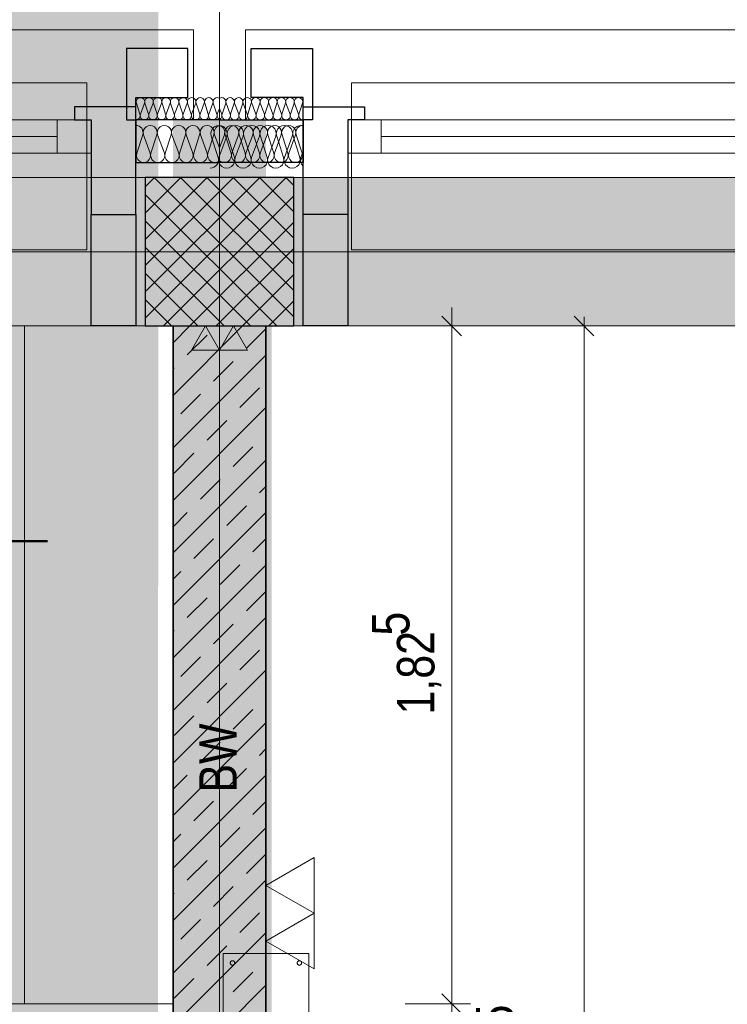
# Model space of a CAD drawing. Extents: x -620 to 300, y 62 to 1107.
# Tile 66 of 256: x -466 to -428, y 952 to 1005. Entities that reach past the tile are written whole.
import ezdxf
from ezdxf.lldxf.tags import DXFTag

# ---------------------------------------------------------------- set-up
doc = ezdxf.new("R2010")
doc.units = 0
doc.layers.get('0').update_dxf_attribs({"lineweight": 35})
for name, color, linetype, lineweight, true_color in [('00 -Bauelemente -Dämmung innen', 7, 'Continuous', 9, 0xff7fe6), ('00 -Bauelemente -Gipskarton', 7, 'Continuous', 9, 0xff7fe6), ('30 -33 Aussenwände- 3 Aussenstützen', 7, 'Continuous', 50, 0x0000dd), ('30 -33 Aussenwände- 7 Fassade_ Elemente', 7, 'Continuous', 9, 0x00aacc), ('30 -34 Innenwände- 1 tragend', 7, 'Continuous', 13, 0xdd0806), ('30 -34 Innenwände- 2 nichttragend', 7, 'Continuous', 18, 0xff7fe6), ('30 -35 Decken- 1 Konstruktion-Träger- Stahlbeton', 7, 'grob-A06G9FRA8I', 13, 0x33aa00), ('70 -72 Beschriftung- 2 Beschriftung Bauteile', 7, 'Continuous', 9, 0x9999ff), ('70 -76 Bemaßung- 2 Allgemein', 9, 'Continuous', 5, 0x808080), ('iwb_Layout BA_Markierung', 7, 'Continuous', 9, 0xbadcdc), ('iwb_Schraffur_BW', 7, 'Continuous', 13, 0x7400e8), ('iwb_Sichtbeton', 2, 'Continuous', 50, 0xffff00), ('iwb_Sichtbeton-Shading', 2, 'Continuous', 50, 0xffff00)]:
    doc.layers.add(name, color=color, linetype=linetype, lineweight=lineweight, true_color=true_color)
for name, color, linetype, lineweight in [('70 -71 Achsen- 1 Gebäudeachsen', 7, 'STRICHPUNKT2-A06G9FR98I', 18), ('70 -75 Raumstempel- 3 Wandstempel', 7, 'Continuous', 50), ('Keine-1', 7, 'Continuous', 15)]:
    doc.layers.add(name, color=color, linetype=linetype, lineweight=lineweight)
doc.layers.add('iwb_Schraffur_Unterzug', color=7, linetype='Continuous', lineweight=5, true_color=0xffffcc, plot=False)
doc.styles.get("Standard").update_dxf_attribs({"font": 'ARIALN.TTF'})
tags = doc.linetypes.add('grob-A06G9FRA8I', pattern=[14, 3, -8, 3]).pattern_tags.tags
tags[8:9] = [DXFTag(74, 4), DXFTag(75, 0), DXFTag(340, '0'), DXFTag(46, 0.0), DXFTag(50, 0.0), DXFTag(44, 0.0), DXFTag(45, 0.0)]
tags[6:7] = [DXFTag(74, 4), DXFTag(75, 0), DXFTag(340, '0'), DXFTag(46, 0.0), DXFTag(50, 0.0), DXFTag(44, 0.0), DXFTag(45, 0.0)]
tags[4:5] = [DXFTag(74, 4), DXFTag(75, 0), DXFTag(340, '0'), DXFTag(46, 0.0), DXFTag(50, 0.0), DXFTag(44, 0.0), DXFTag(45, 0.0)]
tags = doc.linetypes.add('STRICHPUNKT2-A06G9FR98I', pattern=[12.7, 6.35, -3.175, 0, -3.175]).pattern_tags.tags
tags[10:11] = [DXFTag(74, 4), DXFTag(75, 0), DXFTag(340, '0'), DXFTag(46, 0.0), DXFTag(50, 0.0), DXFTag(44, 0.0), DXFTag(45, 0.0)]
tags[8:9] = [DXFTag(74, 4), DXFTag(75, 0), DXFTag(340, '0'), DXFTag(46, 0.0), DXFTag(50, 0.0), DXFTag(44, 0.0), DXFTag(45, 0.0)]
tags[6:7] = [DXFTag(74, 4), DXFTag(75, 0), DXFTag(340, '0'), DXFTag(46, 0.0), DXFTag(50, 0.0), DXFTag(44, 0.0), DXFTag(45, 0.0)]
tags[4:5] = [DXFTag(74, 4), DXFTag(75, 0), DXFTag(340, '0'), DXFTag(46, 0.0), DXFTag(50, 0.0), DXFTag(44, 0.0), DXFTag(45, 0.0)]

# ---------------------------------------------------------------- blocks, each defined once
blk = doc.blocks.new('Shading-A06G9FN58I', base_point=(42.225, 216.053))
at = {"layer": 'iwb_Sichtbeton-Shading', "color": 51, "true_color": 0xffff7f}
blk.add_solid([(-453.375, 988.053), (-452.775, 988.053), (-453.375, 831.053), (-452.775, 831.053)], dxfattribs=at)
blk = doc.blocks.new('Polygon-A06G9FR18I')
at = {"color": 0, "linetype": 'ByBlock', "lineweight": -2, "ltscale": 0.13}
blk.add_solid([(-459.025, 82.714), (-538.753, 82.502), (-458.857, 1079.919), (-538.753, 1079.919)], dxfattribs=at)
blk = doc.blocks.new('Referenz-A06G9FRB8I')
at = {"layer": '00 -Bauelemente -Dämmung innen', "color": 0, "linetype": 'Continuous', "ltscale": 0.13}
blk.add_line((-466.075, 988.053), (-466.075, 951.553), dxfattribs=at)
at = {"layer": '00 -Bauelemente -Gipskarton', "color": 0, "linetype": 'Continuous', "ltscale": 0.13}
blk.add_line((-495.775, 951.553), (-458.075, 951.553), dxfattribs=at)
at = {"layer": '30 -33 Aussenwände- 3 Aussenstützen', "color": 0, "lineweight": 9}
for p, q in [((-459.575, 995.544), (-459.066, 996.053)), ((-459.575, 994.13), (-457.652, 996.053)), ((-459.575, 992.716), (-456.238, 996.053)), ((-459.575, 991.301), (-454.824, 996.053)), ((-459.575, 989.887), (-453.41, 996.053)), ((-459.575, 988.473), (-451.995, 996.053)), ((-459.084, 996.053), (-451.575, 988.544)), ((-457.67, 996.053), (-451.575, 989.959)), ((-456.256, 996.053), (-451.575, 991.373)), ((-454.842, 996.053), (-451.575, 992.787)), ((-453.427, 996.053), (-451.575, 994.201)), ((-452.013, 996.053), (-451.575, 995.615)), ((-459.575, 995.13), (-452.498, 988.053)), ((-458.581, 988.053), (-451.575, 995.059)), ((-459.575, 993.716), (-453.913, 988.053)), ((-457.167, 988.053), (-451.575, 993.645)), ((-455.575, 993.053), (-455.575, 991.053)), ((-459.575, 992.302), (-455.327, 988.053)), ((-456.575, 992.053), (-454.575, 992.053)), ((-455.753, 988.053), (-451.575, 992.23)), ((-459.575, 990.888), (-456.741, 988.053)), ((-454.338, 988.053), (-451.575, 990.816)), ((-459.575, 989.473), (-458.155, 988.053)), ((-452.924, 988.053), (-451.575, 989.402)), ((-459.575, 988.059), (-459.569, 988.053))]:
    blk.add_line(p, q, dxfattribs=at)
at = {"layer": '30 -33 Aussenwände- 3 Aussenstützen', "color": 0, "linetype": 'Continuous', "lineweight": -2, "ltscale": 0.25}
for p, q in [((-451.575, 996.053), (-459.575, 996.053)), ((-459.575, 996.053), (-459.575, 988.053)), ((-451.575, 988.053), (-451.575, 996.053)), ((-459.575, 988.053), (-451.575, 988.053))]:
    blk.add_line(p, q, dxfattribs=at)
at = {"layer": '30 -33 Aussenwände- 7 Fassade_ Elemente', "color": 0, "linetype": 'Continuous', "ltscale": 0.13}
for p, q in [((-456.975, 1003.993), (-538.628, 1003.993)), ((-456.975, 999.153), (-456.975, 1003.993)), ((-454.175, 999.153), (-454.175, 1003.993)), ((-454.175, 1003.993), (-291.975, 1003.993)), ((-459.854, 999.453), (-460.046, 1000.053)), ((-459.609, 1000.053), (-459.831, 999.453)), ((-459.394, 999.453), (-459.586, 1000.053)), ((-459.149, 1000.053), (-459.371, 999.453)), ((-458.934, 999.453), (-459.127, 1000.053)), ((-458.69, 1000.052), (-458.912, 999.453)), ((-458.475, 999.452), (-458.667, 1000.052)), ((-458.23, 1000.052), (-458.452, 999.452)), ((-458.015, 999.452), (-458.207, 1000.052)), ((-457.77, 1000.052), (-457.993, 999.452)), ((-457.555, 999.451), (-457.748, 1000.052)), ((-457.311, 1000.051), (-457.533, 999.451)), ((-457.096, 999.451), (-457.288, 1000.051)), ((-456.851, 1000.051), (-457.073, 999.451)), ((-456.636, 999.451), (-456.829, 1000.051)), ((-456.391, 1000.051), (-456.614, 999.451)), ((-456.177, 999.45), (-456.369, 1000.051)), ((-455.932, 1000.05), (-456.154, 999.45)), ((-455.717, 999.45), (-455.909, 1000.05)), ((-455.434, 999.45), (-455.242, 1000.05)), ((-455.219, 1000.05), (-454.997, 999.45)), ((-454.974, 999.45), (-454.782, 1000.051)), ((-454.759, 1000.051), (-454.537, 999.451)), ((-454.515, 999.451), (-454.322, 1000.051)), ((-454.3, 1000.051), (-454.078, 999.451)), ((-454.055, 999.451), (-453.863, 1000.051)), ((-453.84, 1000.051), (-453.618, 999.451)), ((-453.595, 999.451), (-453.403, 1000.052)), ((-453.381, 1000.052), (-453.158, 999.452)), ((-453.136, 999.452), (-452.943, 1000.052)), ((-452.921, 1000.052), (-452.699, 999.452)), ((-452.676, 999.452), (-452.484, 1000.052)), ((-452.461, 1000.052), (-452.239, 999.453)), ((-452.217, 999.453), (-452.024, 1000.053)), ((-452.002, 1000.053), (-451.779, 999.453)), ((-451.757, 999.453), (-451.565, 1000.053)), ((-451.542, 1000.053), (-451.32, 999.453)), ((-451.297, 999.453), (-451.105, 1000.053)), ((-455.694, 999.45), (-455.575, 999.772)), ((-455.456, 999.45), (-455.576, 999.772)), ((-484.709, 999.153), (-462.475, 999.153)), ((-462.475, 999.153), (-462.475, 997.353)), ((-460.075, 988.053), (-460.075, 999.153)), ((-460.075, 999.153), (-456.975, 999.153)), ((-451.075, 999.153), (-454.175, 999.153)), ((-451.075, 988.053), (-451.075, 999.153)), ((-448.675, 997.353), (-448.675, 999.153)), ((-448.675, 999.153), (-424.275, 999.153)), ((-459.706, 998.353), (-460.027, 997.353)), ((-459.299, 997.353), (-459.668, 998.353)), ((-458.94, 998.353), (-459.261, 997.353)), ((-458.533, 997.353), (-458.902, 998.353)), ((-458.174, 998.353), (-458.495, 997.353)), ((-457.767, 997.353), (-458.136, 998.353)), ((-457.408, 998.353), (-457.729, 997.353)), ((-457.001, 997.353), (-457.37, 998.353)), ((-456.642, 998.353), (-456.963, 997.353)), ((-456.234, 997.353), (-456.604, 998.353)), ((-455.876, 998.353), (-456.197, 997.353)), ((-455.65, 997.128), (-456.02, 998.278)), ((-455.838, 998.353), (-455.575, 997.643)), ((-455.182, 998.278), (-455.607, 997.128)), ((-455.313, 998.353), (-455.575, 997.643)), ((-455.275, 998.353), (-454.954, 997.353)), ((-454.769, 997.128), (-455.139, 998.278)), ((-454.916, 997.353), (-454.547, 998.353)), ((-454.301, 998.278), (-454.726, 997.128)), ((-454.509, 998.353), (-454.188, 997.353)), ((-453.888, 997.128), (-454.258, 998.278)), ((-454.15, 997.353), (-453.781, 998.353)), ((-453.42, 998.278), (-453.845, 997.128)), ((-453.743, 998.353), (-453.422, 997.353)), ((-453.384, 997.353), (-453.015, 998.353)), ((-453.008, 997.128), (-453.377, 998.278)), ((-452.977, 998.353), (-452.656, 997.353)), ((-452.539, 998.278), (-452.964, 997.128)), ((-452.618, 997.353), (-452.249, 998.353)), ((-452.127, 997.128), (-452.496, 998.278)), ((-452.211, 998.353), (-451.89, 997.353)), ((-451.658, 998.278), (-452.083, 997.128)), ((-451.852, 997.353), (-451.483, 998.353)), ((-451.246, 997.128), (-451.615, 998.278)), ((-451.445, 998.353), (-451.124, 997.353)), ((-462.475, 997.353), (-484.709, 997.353)), ((-451.202, 997.128), (-451.075, 997.472)), ((-424.275, 997.353), (-448.675, 997.353)), ((-455.575, 993.053), (-455.575, 991.053)), ((-456.575, 992.053), (-454.575, 992.053)), ((-538.628, 988.053), (-460.075, 988.053)), ((-295.075, 988.053), (-451.075, 988.053))]:
    blk.add_line(p, q, dxfattribs=at)
at = {"layer": '30 -33 Aussenwände- 7 Fassade_ Elemente', "color": 0, "linetype": 'Continuous', "lineweight": -2, "ltscale": 0.25}
for p, q in [((-460.575, 1002.993), (-460.575, 999.153)), ((-457.275, 1002.993), (-460.575, 1002.993)), ((-457.275, 1000.353), (-457.275, 1002.993)), ((-453.875, 1000.353), (-453.875, 1002.993)), ((-453.875, 1002.993), (-450.575, 1002.993)), ((-450.575, 1002.993), (-450.575, 999.153)), ((-460.075, 999.153), (-460.075, 1000.353)), ((-460.075, 1000.353), (-457.275, 1000.353)), ((-451.075, 1000.353), (-453.875, 1000.353)), ((-451.075, 999.153), (-451.075, 1000.353)), ((-460.075, 999.853), (-463.375, 999.853)), ((-463.375, 999.853), (-463.375, 999.153)), ((-460.075, 994.053), (-460.075, 999.853)), ((-451.075, 994.053), (-451.075, 999.853)), ((-451.075, 999.853), (-447.775, 999.853)), ((-447.775, 999.853), (-447.775, 999.153)), ((-463.375, 999.153), (-462.475, 999.153)), ((-462.475, 999.153), (-462.475, 994.053)), ((-460.575, 999.153), (-460.075, 999.153)), ((-455.575, 999.153), (-460.075, 999.153)), ((-460.075, 999.153), (-460.075, 996.853)), ((-455.575, 999.153), (-451.075, 999.153)), ((-451.075, 999.153), (-451.075, 996.853)), ((-450.575, 999.153), (-451.075, 999.153)), ((-448.675, 999.153), (-448.675, 994.053)), ((-447.775, 999.153), (-448.675, 999.153)), ((-460.075, 996.853), (-455.575, 996.853)), ((-451.075, 996.853), (-455.575, 996.853)), ((-462.475, 994.053), (-460.075, 994.053)), ((-462.475, 988.053), (-462.475, 994.053)), ((-460.075, 994.053), (-460.075, 988.053)), ((-448.675, 994.053), (-451.075, 994.053)), ((-451.075, 988.053), (-451.075, 994.053)), ((-448.675, 994.053), (-448.675, 988.053)), ((-460.075, 988.053), (-462.475, 988.053)), ((-448.675, 988.053), (-451.075, 988.053))]:
    blk.add_line(p, q, dxfattribs=at)
at = {"layer": '30 -33 Aussenwände- 7 Fassade_ Elemente', "color": 0}
for p, q in [((-484.709, 1001.153), (-462.709, 1001.153)), ((-462.709, 1001.153), (-462.709, 999.153)), ((-448.475, 1001.153), (-424.275, 1001.153)), ((-448.475, 999.153), (-448.475, 1001.153)), ((-483.109, 999.153), (-464.309, 999.153)), ((-464.309, 999.153), (-464.309, 997.353)), ((-462.709, 999.153), (-464.309, 999.153)), ((-462.709, 997.353), (-462.709, 999.153)), ((-448.475, 997.353), (-448.475, 999.153)), ((-448.475, 999.153), (-446.875, 999.153)), ((-446.875, 997.353), (-446.875, 999.153)), ((-446.875, 999.153), (-425.875, 999.153)), ((-464.309, 998.253), (-483.109, 998.253)), ((-425.875, 998.253), (-446.875, 998.253)), ((-464.309, 997.353), (-483.109, 997.353)), ((-464.309, 997.353), (-462.709, 997.353)), ((-462.709, 992.153), (-462.709, 997.353)), ((-448.475, 997.353), (-448.475, 992.153)), ((-446.875, 997.353), (-448.475, 997.353)), ((-425.875, 997.353), (-446.875, 997.353)), ((-484.709, 992.153), (-462.709, 992.153)), ((-448.475, 992.153), (-424.275, 992.153))]:
    blk.add_line(p, q, dxfattribs=at)
at = {"layer": '30 -33 Aussenwände- 7 Fassade_ Elemente', "color": 0, "linetype": 'Continuous', "lineweight": 18, "ltscale": 0.18}
for p, q in [((-464.309, 997.353), (-464.309, 999.153)), ((-464.309, 999.153), (-462.475, 999.153)), ((-462.475, 999.153), (-462.475, 997.353)), ((-448.675, 997.353), (-448.675, 999.153)), ((-448.675, 999.153), (-446.875, 999.153)), ((-446.875, 999.153), (-446.875, 997.353)), ((-483.109, 998.253), (-464.309, 998.253)), ((-425.875, 998.253), (-446.875, 998.253)), ((-462.475, 997.353), (-464.309, 997.353)), ((-446.875, 997.353), (-448.675, 997.353))]:
    blk.add_line(p, q, dxfattribs=at)
at = {"layer": '30 -33 Aussenwände- 7 Fassade_ Elemente', "color": 0, "linetype": 'Continuous', "ltscale": 0.13}
for centre, major_axis, end_param in [((-459.827, 1000.124), (0.219, -0.071), 3.765224), ((-459.368, 1000.123), (0.219, -0.071), 3.765224), ((-458.908, 1000.123), (0.219, -0.071), 3.765224), ((-458.448, 1000.123), (0.219, -0.071), 3.765224), ((-457.989, 1000.122), (0.219, -0.071), 3.765224), ((-457.529, 1000.122), (0.219, -0.071), 3.765224), ((-457.07, 1000.122), (0.219, -0.071), 3.765224), ((-456.61, 1000.121), (0.219, -0.071), 3.765224), ((-456.61, 1000.121), (-0.135, 0.186), 1.255075), ((-456.61, 1000.121), (0.135, 0.186), 1.255075), ((-456.61, 1000.121), (0.219, -0.071), 1.255075), ((-456.15, 1000.121), (0.219, -0.071), 3.765224), ((-456.15, 1000.121), (-0.135, 0.186), 1.255075), ((-456.15, 1000.121), (0.135, 0.186), 1.255075), ((-456.15, 1000.121), (0.219, -0.071), 1.255075), ((-455.691, 1000.121), (0.116, 0.198), 2.411197), ((-455.46, 1000.121), (0.219, -0.07), 2.411197), ((-455.001, 1000.121), (0.219, -0.07), 3.765224), ((-455.001, 1000.121), (-0.135, 0.186), 1.255075), ((-455.001, 1000.121), (0.135, 0.186), 1.255075), ((-455.001, 1000.121), (0.219, -0.07), 1.255075), ((-454.541, 1000.121), (0.219, -0.07), 3.765224), ((-454.541, 1000.121), (-0.135, 0.186), 1.255075), ((-454.541, 1000.121), (0.135, 0.186), 1.255075), ((-454.541, 1000.121), (0.219, -0.07), 1.255075), ((-454.081, 1000.122), (0.219, -0.07), 3.765224), ((-453.622, 1000.122), (0.219, -0.07), 3.765224), ((-453.162, 1000.122), (0.219, -0.07), 3.765224), ((-452.702, 1000.123), (0.219, -0.07), 3.765224), ((-452.243, 1000.123), (0.219, -0.07), 3.765224), ((-451.783, 1000.123), (0.219, -0.07), 3.765224), ((-451.324, 1000.124), (0.219, -0.07), 3.765224), ((-460.072, 999.383), (-0.003, -0.23), 1.896254), ((-459.613, 999.383), (-0.219, 0.071), 3.764652), ((-459.153, 999.382), (-0.219, 0.071), 3.764652), ((-458.693, 999.382), (-0.219, 0.071), 3.764652), ((-458.234, 999.382), (-0.219, 0.071), 3.764652), ((-457.774, 999.381), (-0.219, 0.071), 3.764652), ((-457.314, 999.381), (-0.219, 0.071), 3.764652), ((-456.855, 999.381), (-0.219, 0.071), 1.254884), ((-456.855, 999.381), (-0.219, 0.071), 3.764652), ((-456.855, 999.381), (0.135, -0.186), 1.254884), ((-456.395, 999.38), (-0.219, 0.071), 1.254884), ((-456.395, 999.38), (-0.219, 0.071), 3.764652), ((-456.395, 999.38), (0.135, -0.186), 1.254884), ((-455.936, 999.38), (-0.219, 0.071), 1.254884), ((-455.936, 999.38), (0.135, -0.186), 1.254884), ((-455.476, 999.38), (-0.219, 0.071), 1.434048), ((-455.675, 999.38), (0.1, -0.207), 1.434048), ((-455.215, 999.38), (-0.219, 0.07), 1.254884), ((-455.215, 999.38), (0.135, -0.186), 1.254884), ((-454.756, 999.38), (-0.219, 0.07), 3.764652), ((-454.756, 999.38), (-0.219, 0.07), 1.254884), ((-454.756, 999.38), (0.135, -0.186), 1.254884), ((-454.296, 999.381), (-0.219, 0.07), 1.254884), ((-454.296, 999.381), (-0.219, 0.07), 3.764652), ((-454.296, 999.381), (0.135, -0.186), 1.254884), ((-453.836, 999.381), (-0.219, 0.07), 3.764652), ((-453.377, 999.381), (-0.219, 0.07), 3.764652), ((-452.917, 999.382), (-0.219, 0.07), 3.764652), ((-452.458, 999.382), (-0.219, 0.07), 3.764652), ((-451.998, 999.382), (-0.219, 0.07), 3.764652), ((-451.538, 999.383), (-0.219, 0.07), 3.764652), ((-451.079, 999.383), (-0.219, 0.07), 1.896254), ((-456.855, 999.381), (-0.135, -0.186), 1.254884), ((-456.395, 999.38), (-0.135, -0.186), 1.254884), ((-455.936, 999.38), (-0.135, -0.186), 1.254884), ((-455.215, 999.38), (-0.135, -0.186), 1.254884), ((-454.756, 999.38), (-0.135, -0.186), 1.254884), ((-454.296, 999.381), (-0.135, -0.186), 1.254884), ((-460.07, 998.47), (0.364, -0.117), 1.896254), ((-459.304, 998.47), (0.364, -0.117), 3.764652), ((-458.538, 998.47), (0.364, -0.117), 3.764652), ((-457.772, 998.47), (0.364, -0.117), 3.764652), ((-457.772, 998.47), (-0.225, 0.31), 1.254884), ((-457.772, 998.47), (0.225, 0.31), 1.254884), ((-457.772, 998.47), (0.364, -0.117), 1.254884), ((-457.006, 998.47), (0.364, -0.117), 3.764652), ((-457.006, 998.47), (-0.225, 0.31), 1.254884), ((-457.006, 998.47), (0.225, 0.31), 1.254884), ((-457.006, 998.47), (0.364, -0.117), 1.254884), ((-456.24, 998.47), (-0.225, 0.31), 1.254884), ((-456.24, 998.47), (0.225, 0.31), 1.254884), ((-455.601, 998.413), (0.419, -0.135), 3.765224), ((-456.24, 998.47), (0.364, -0.117), 1.254884), ((-455.474, 998.47), (-0.102, 0.369), 1.613483), ((-455.677, 998.47), (0.364, -0.117), 1.613483), ((-454.911, 998.47), (-0.225, 0.31), 1.254884), ((-454.72, 998.413), (0.419, -0.135), 3.765224), ((-454.911, 998.47), (0.225, 0.31), 1.254884), ((-454.911, 998.47), (0.364, -0.117), 1.254884), ((-454.145, 998.47), (0.364, -0.117), 3.764652), ((-454.145, 998.47), (-0.225, 0.31), 1.254884), ((-454.145, 998.47), (0.225, 0.31), 1.254884), ((-453.839, 998.413), (0.419, -0.135), 3.765224), ((-454.145, 998.47), (0.364, -0.117), 1.254884), ((-453.379, 998.47), (0.364, -0.117), 3.764652), ((-453.379, 998.47), (-0.225, 0.31), 1.254884), ((-453.379, 998.47), (0.225, 0.31), 1.254884), ((-452.958, 998.413), (0.419, -0.135), 3.765224), ((-452.958, 998.413), (-0.258, 0.356), 1.255075), ((-452.958, 998.413), (0.258, 0.356), 1.255075), ((-453.379, 998.47), (0.364, -0.117), 1.254884), ((-452.613, 998.47), (0.364, -0.117), 3.764652), ((-452.958, 998.413), (0.419, -0.135), 1.255075), ((-452.077, 998.413), (0.419, -0.135), 3.765224), ((-452.077, 998.413), (-0.258, 0.356), 1.255075), ((-452.077, 998.413), (0.258, 0.356), 1.255075), ((-451.847, 998.47), (0.364, -0.117), 3.764652), ((-452.077, 998.413), (0.419, -0.135), 1.255075), ((-451.196, 998.413), (0.121, 0.423), 2.160679), ((-451.081, 998.47), (0.005, 0.383), 1.896254), ((-459.663, 997.236), (-0.364, 0.117), 3.765224), ((-458.897, 997.236), (-0.364, 0.117), 3.765224), ((-458.131, 997.236), (-0.364, 0.117), 3.765224), ((-457.365, 997.236), (-0.364, 0.117), 3.765224), ((-457.365, 997.236), (-0.364, 0.117), 1.255075), ((-457.365, 997.236), (0.225, -0.31), 1.255075), ((-456.599, 997.236), (-0.364, 0.117), 3.765224), ((-456.599, 997.236), (-0.364, 0.117), 1.255075), ((-456.599, 997.236), (0.225, -0.31), 1.255075), ((-455.833, 997.236), (-0.364, 0.117), 2.619647), ((-455.318, 997.236), (-0.257, -0.283), 2.619647), ((-454.552, 997.236), (-0.364, 0.117), 1.255075), ((-454.552, 997.236), (-0.364, 0.117), 3.765224), ((-454.552, 997.236), (0.225, -0.31), 1.255075), ((-453.786, 997.236), (-0.364, 0.117), 3.765224), ((-453.786, 997.236), (-0.364, 0.117), 1.255075), ((-453.786, 997.236), (0.225, -0.31), 1.255075), ((-453.02, 997.236), (-0.364, 0.117), 3.765224), ((-452.254, 997.236), (-0.364, 0.117), 3.765224), ((-451.488, 997.236), (-0.364, 0.117), 3.765224), ((-457.365, 997.236), (-0.225, -0.31), 1.255075), ((-456.599, 997.236), (-0.225, -0.31), 1.255075), ((-456.069, 996.993), (-0.006, -0.44), 1.896254), ((-455.188, 996.993), (-0.419, 0.135), 3.764652), ((-454.307, 996.993), (-0.419, 0.135), 3.764652), ((-454.552, 997.236), (-0.225, -0.31), 1.255075), ((-453.786, 997.236), (-0.225, -0.31), 1.255075), ((-453.426, 996.993), (-0.419, 0.135), 3.764652), ((-453.426, 996.993), (-0.419, 0.135), 1.254884), ((-453.426, 996.993), (0.258, -0.356), 1.254884), ((-452.545, 996.993), (-0.419, 0.135), 1.254884), ((-452.545, 996.993), (-0.419, 0.135), 3.764652), ((-452.545, 996.993), (0.258, -0.356), 1.254884), ((-451.665, 996.993), (-0.419, 0.135), 1.254884), ((-451.665, 996.993), (0.258, -0.356), 1.254884), ((-450.784, 996.993), (-0.419, 0.135), 1.157172), ((-453.426, 996.993), (-0.258, -0.356), 1.254884), ((-452.545, 996.993), (-0.258, -0.356), 1.254884), ((-451.665, 996.993), (-0.258, -0.356), 1.254884)]:
    blk.add_ellipse(centre, major_axis=major_axis, ratio=1, start_param=0, end_param=end_param, dxfattribs=at)
at = {"layer": '30 -34 Innenwände- 1 tragend', "color": 0, "lineweight": 9}
for p, q in [((-458.075, 987.144), (-457.167, 988.053)), ((-458.075, 984.316), (-454.338, 988.053)), ((-458.075, 987.144), (-457.167, 988.053)), ((-458.075, 984.316), (-454.338, 988.053)), ((-454.125, 986.852), (-453.075, 987.902)), ((-454.125, 986.852), (-453.075, 987.902)), ((-457.307, 986.498), (-456.247, 987.559)), ((-457.307, 986.498), (-456.247, 987.559)), ((-458.075, 981.488), (-453.075, 986.488)), ((-458.075, 981.488), (-453.075, 986.488)), ((-458.075, 985.73), (-458.015, 985.791)), ((-458.075, 985.73), (-458.015, 985.791)), ((-455.893, 985.084), (-454.833, 986.145)), ((-455.893, 985.084), (-454.833, 986.145)), ((-454.479, 983.67), (-453.418, 984.73)), ((-454.479, 983.67), (-453.418, 984.73)), ((-457.661, 983.316), (-456.6, 984.377)), ((-457.661, 983.316), (-456.6, 984.377)), ((-458.075, 978.659), (-453.075, 983.659)), ((-458.075, 978.659), (-453.075, 983.659)), ((-456.247, 981.902), (-455.186, 982.963)), ((-456.247, 981.902), (-455.186, 982.963)), ((-454.833, 980.488), (-453.772, 981.548)), ((-454.833, 980.488), (-453.772, 981.548)), ((-458.015, 980.134), (-456.954, 981.195)), ((-458.015, 980.134), (-456.954, 981.195)), ((-458.075, 975.831), (-453.075, 980.831)), ((-458.075, 975.831), (-453.075, 980.831)), ((-456.6, 978.72), (-455.54, 979.781)), ((-456.6, 978.72), (-455.54, 979.781)), ((-453.418, 979.074), (-453.075, 979.417)), ((-453.418, 979.074), (-453.075, 979.417)), ((-455.186, 977.306), (-454.125, 978.366)), ((-455.186, 977.306), (-454.125, 978.366)), ((-458.075, 977.245), (-457.307, 978.013)), ((-458.075, 977.245), (-457.307, 978.013)), ((-458.075, 973.002), (-453.075, 978.002)), ((-458.075, 973.002), (-453.075, 978.002)), ((-456.954, 975.538), (-455.893, 976.599)), ((-456.954, 975.538), (-455.893, 976.599)), ((-453.772, 975.892), (-453.075, 976.588)), ((-453.772, 975.892), (-453.075, 976.588)), ((-458.075, 970.174), (-453.075, 975.174)), ((-458.075, 970.174), (-453.075, 975.174)), ((-455.54, 974.124), (-454.479, 975.185)), ((-455.54, 974.124), (-454.479, 975.185)), ((-458.075, 974.417), (-457.661, 974.831)), ((-458.075, 974.417), (-457.661, 974.831)), ((-454.125, 972.71), (-453.075, 973.76)), ((-454.125, 972.71), (-453.075, 973.76)), ((-457.307, 972.356), (-456.247, 973.417)), ((-457.307, 972.356), (-456.247, 973.417)), ((-458.075, 967.346), (-453.075, 972.346)), ((-458.075, 967.346), (-453.075, 972.346)), ((-455.893, 970.942), (-454.833, 972.003)), ((-455.893, 970.942), (-454.833, 972.003)), ((-458.075, 971.588), (-458.015, 971.649)), ((-458.075, 971.588), (-458.015, 971.649)), ((-454.479, 969.528), (-453.418, 970.588)), ((-454.479, 969.528), (-453.418, 970.588)), ((-457.661, 969.174), (-456.6, 970.235)), ((-457.661, 969.174), (-456.6, 970.235)), ((-458.075, 964.517), (-453.075, 969.517)), ((-458.075, 964.517), (-453.075, 969.517)), ((-456.247, 967.76), (-455.186, 968.821)), ((-456.247, 967.76), (-455.186, 968.821)), ((-454.833, 966.346), (-453.772, 967.406)), ((-454.833, 966.346), (-453.772, 967.406)), ((-458.075, 961.689), (-453.075, 966.689)), ((-458.075, 961.689), (-453.075, 966.689)), ((-458.015, 965.992), (-456.954, 967.053)), ((-458.015, 965.992), (-456.954, 967.053)), ((-456.6, 964.578), (-455.54, 965.639)), ((-456.6, 964.578), (-455.54, 965.639)), ((-453.418, 964.931), (-453.075, 965.274)), ((-453.418, 964.931), (-453.075, 965.274)), ((-455.186, 963.164), (-454.125, 964.224)), ((-455.186, 963.164), (-454.125, 964.224)), ((-458.075, 963.103), (-457.307, 963.871)), ((-458.075, 963.103), (-457.307, 963.871)), ((-458.075, 958.86), (-453.075, 963.86)), ((-458.075, 958.86), (-453.075, 963.86)), ((-456.954, 961.396), (-455.893, 962.457)), ((-456.954, 961.396), (-455.893, 962.457)), ((-453.772, 961.749), (-453.075, 962.446)), ((-453.772, 961.749), (-453.075, 962.446)), ((-458.075, 956.032), (-453.075, 961.032)), ((-458.075, 956.032), (-453.075, 961.032)), ((-455.54, 959.982), (-454.479, 961.042)), ((-455.54, 959.982), (-454.479, 961.042)), ((-458.075, 960.274), (-457.661, 960.689)), ((-458.075, 960.274), (-457.661, 960.689)), ((-457.307, 958.214), (-456.247, 959.275)), ((-457.307, 958.214), (-456.247, 959.275)), ((-454.125, 958.568), (-453.075, 959.618)), ((-454.125, 958.568), (-453.075, 959.618)), ((-458.075, 953.203), (-453.075, 958.203)), ((-458.075, 953.203), (-453.075, 958.203)), ((-455.893, 956.8), (-454.833, 957.86)), ((-455.893, 956.8), (-454.833, 957.86)), ((-458.075, 957.446), (-458.015, 957.507)), ((-458.075, 957.446), (-458.015, 957.507)), ((-457.661, 955.032), (-456.6, 956.093)), ((-457.661, 955.032), (-456.6, 956.093)), ((-454.479, 955.386), (-453.418, 956.446)), ((-454.479, 955.386), (-453.418, 956.446)), ((-458.075, 950.375), (-453.075, 955.375)), ((-458.075, 950.375), (-453.075, 955.375)), ((-456.247, 953.618), (-455.186, 954.678)), ((-456.247, 953.618), (-455.186, 954.678)), ((-458.015, 951.85), (-456.954, 952.911)), ((-458.015, 951.85), (-456.954, 952.911)), ((-454.833, 952.204), (-453.772, 953.264)), ((-454.833, 952.204), (-453.772, 953.264)), ((-458.075, 947.547), (-453.075, 952.547)), ((-458.075, 947.547), (-453.075, 952.547))]:
    blk.add_line(p, q, dxfattribs=at)
at = {"layer": '30 -34 Innenwände- 1 tragend', "color": 0, "linetype": 'Continuous', "ltscale": 0.13}
for p, q in [((-458.075, 898.553), (-458.075, 988.053)), ((-453.075, 988.053), (-458.075, 988.053)), ((-453.075, 831.053), (-453.075, 988.053))]:
    blk.add_line(p, q, dxfattribs=at)
at = {"layer": '30 -34 Innenwände- 1 tragend', "color": 0, "lineweight": 35}
for p, q in [((-458.075, 898.553), (-458.075, 988.053)), ((-453.075, 831.053), (-453.075, 988.053))]:
    blk.add_line(p, q, dxfattribs=at)
at = {"layer": '30 -34 Innenwände- 2 nichttragend', "color": 0, "linetype": 'Continuous', "ltscale": 0.18}
for p, q in [((-466.075, 988.053), (-466.075, 951.553)), ((-495.775, 951.553), (-458.075, 951.553))]:
    blk.add_line(p, q, dxfattribs=at)
at = {"layer": '30 -35 Decken- 1 Konstruktion-Träger- Stahlbeton', "color": 0}
for p, q in [((-129.575, 996.053), (-538.628, 996.053)), ((-129.575, 988.053), (-538.628, 988.053))]:
    blk.add_line(p, q, dxfattribs=at)
at = {"layer": '70 -71 Achsen- 1 Gebäudeachsen', "color": 0, "linetype": 'STRICHPUNKT2-A06G9FR98I', "ltscale": 0.18}
for p, q in [((-455.575, 1076.993), (-455.575, 77.553)), ((-538.628, 992.053), (75.968, 992.053))]:
    blk.add_line(p, q, dxfattribs=at)
at = {"layer": '70 -72 Beschriftung- 2 Beschriftung Bauteile', "color": 0}
for p, q in [((-457.075, 986.754), (-456.325, 988.053)), ((-456.325, 988.053), (-455.575, 986.754)), ((-455.575, 986.754), (-454.825, 988.053)), ((-454.825, 988.053), (-454.075, 986.754)), ((-455.575, 986.754), (-457.075, 986.754)), ((-454.075, 986.754), (-455.575, 986.754)), ((-450.477, 959.428), (-453.075, 957.928)), ((-450.477, 956.428), (-450.477, 959.428)), ((-453.075, 957.928), (-450.477, 956.428)), ((-450.477, 956.428), (-453.075, 954.928)), ((-450.477, 953.428), (-450.477, 956.428)), ((-453.075, 954.928), (-450.477, 953.428))]:
    blk.add_line(p, q, dxfattribs=at)
at = {"layer": '70 -72 Beschriftung- 2 Beschriftung Bauteile', "color": 0, "lineweight": 0}
for points in [[(-456.325, 986.754), (-457.075, 986.754), (-456.325, 988.053)], [(-456.325, 986.754), (-456.325, 988.053), (-455.575, 986.754)], [(-454.825, 986.754), (-455.575, 986.754), (-454.825, 988.053)], [(-454.825, 986.754), (-454.825, 988.053), (-454.075, 986.754)]]:
    blk.add_solid(points, dxfattribs=at)
at = {"layer": '70 -75 Raumstempel- 3 Wandstempel', "color": 0, "linetype": 'Continuous', "ltscale": 0.5}
blk.add_line((-468.825, 976.465), (-464.825, 976.465), dxfattribs=at)
at = {"layer": '70 -76 Bemaßung- 2 Allgemein', "color": 0, "linetype": 'Continuous', "ltscale": 0.13}
for p, q in [((-443.075, 989.053), (-443.075, 986.993)), ((-436.486, 988.584), (-435.425, 987.523)), ((-435.955, 988.553), (-435.955, 986.993)), ((-445.575, 988.053), (-442.075, 988.053)), ((-437.955, 988.053), (-434.955, 988.053)), ((-443.075, 952.614), (-443.075, 986.993)), ((-435.955, 909.614), (-435.955, 986.993)), ((-443.075, 952.614), (-443.075, 953.674)), ((-443.075, 950.553), (-443.075, 952.614)), ((-443.075, 950.553), (-443.075, 952.614)), ((-445.575, 951.553), (-442.075, 951.553)), ((-445.575, 951.553), (-442.075, 951.553)), ((-443.075, 948.553), (-443.075, 951.553))]:
    blk.add_line(p, q, dxfattribs=at)
at = {"layer": '70 -76 Bemaßung- 2 Allgemein', "color": 0, "linetype": 'Continuous', "lineweight": 20, "ltscale": 0.2}
for p, q in [((-443.606, 988.584), (-442.545, 987.523)), ((-442.545, 951.023), (-443.606, 952.084)), ((-442.545, 951.023), (-443.606, 952.084))]:
    blk.add_line(p, q, dxfattribs=at)
at = {"layer": 'Keine-1', "color": 0, "linetype": 'grob-A06G9FRA8I', "lineweight": 9, "ltscale": 0.13}
for p, q in [((-455.375, 949.653), (-455.375, 954.253)), ((-455.375, 954.253), (-450.775, 954.253)), ((-454.96, 953.838), (-454.952, 953.846)), ((-454.952, 953.846), (-454.942, 953.853)), ((-454.942, 953.853), (-454.932, 953.859)), ((-454.932, 953.859), (-454.921, 953.864)), ((-454.921, 953.864), (-454.91, 953.868)), ((-454.91, 953.868), (-454.899, 953.871)), ((-454.899, 953.871), (-454.887, 953.873)), ((-454.887, 953.873), (-454.875, 953.873)), ((-454.875, 953.873), (-454.864, 953.873)), ((-454.864, 953.873), (-454.852, 953.871)), ((-454.852, 953.871), (-454.841, 953.868)), ((-454.841, 953.868), (-454.83, 953.864)), ((-454.83, 953.864), (-454.819, 953.859)), ((-454.819, 953.859), (-454.809, 953.853)), ((-454.809, 953.853), (-454.799, 953.846)), ((-454.799, 953.846), (-454.791, 953.838)), ((-451.36, 953.838), (-451.352, 953.846)), ((-451.352, 953.846), (-451.342, 953.853)), ((-451.342, 953.853), (-451.332, 953.859)), ((-451.332, 953.859), (-451.321, 953.864)), ((-451.321, 953.864), (-451.31, 953.868)), ((-451.31, 953.868), (-451.299, 953.871)), ((-451.299, 953.871), (-451.287, 953.873)), ((-451.287, 953.873), (-451.275, 953.873)), ((-451.275, 953.873), (-451.264, 953.873)), ((-451.264, 953.873), (-451.252, 953.871)), ((-451.252, 953.871), (-451.241, 953.868)), ((-451.241, 953.868), (-451.23, 953.864)), ((-451.23, 953.864), (-451.219, 953.859)), ((-451.219, 953.859), (-451.209, 953.853)), ((-451.209, 953.853), (-451.199, 953.846)), ((-451.199, 953.846), (-451.191, 953.838)), ((-450.775, 954.253), (-450.775, 949.653)), ((-454.995, 953.765), (-454.993, 953.777)), ((-454.995, 953.753), (-454.995, 953.765)), ((-454.995, 953.741), (-454.995, 953.753)), ((-454.993, 953.73), (-454.995, 953.741)), ((-454.993, 953.777), (-454.99, 953.788)), ((-454.99, 953.718), (-454.993, 953.73)), ((-454.99, 953.788), (-454.986, 953.799)), ((-454.986, 953.707), (-454.99, 953.718)), ((-454.986, 953.799), (-454.981, 953.81)), ((-454.981, 953.697), (-454.986, 953.707)), ((-454.981, 953.81), (-454.975, 953.82)), ((-454.975, 953.686), (-454.981, 953.697)), ((-454.975, 953.82), (-454.968, 953.829)), ((-454.968, 953.677), (-454.975, 953.686)), ((-454.968, 953.829), (-454.96, 953.838)), ((-454.96, 953.668), (-454.968, 953.677)), ((-454.952, 953.66), (-454.96, 953.668)), ((-454.942, 953.653), (-454.952, 953.66)), ((-454.932, 953.647), (-454.942, 953.653)), ((-454.921, 953.642), (-454.932, 953.647)), ((-454.91, 953.638), (-454.921, 953.642)), ((-454.899, 953.635), (-454.91, 953.638)), ((-454.887, 953.634), (-454.899, 953.635)), ((-454.875, 953.633), (-454.887, 953.634)), ((-454.864, 953.634), (-454.875, 953.633)), ((-454.852, 953.635), (-454.864, 953.634)), ((-454.841, 953.638), (-454.852, 953.635)), ((-454.83, 953.642), (-454.841, 953.638)), ((-454.819, 953.647), (-454.83, 953.642)), ((-454.809, 953.653), (-454.819, 953.647)), ((-454.799, 953.66), (-454.809, 953.653)), ((-454.791, 953.668), (-454.799, 953.66)), ((-454.791, 953.838), (-454.783, 953.829)), ((-454.783, 953.677), (-454.791, 953.668)), ((-454.783, 953.829), (-454.776, 953.82)), ((-454.776, 953.686), (-454.783, 953.677)), ((-454.776, 953.82), (-454.77, 953.81)), ((-454.77, 953.697), (-454.776, 953.686)), ((-454.77, 953.81), (-454.765, 953.799)), ((-454.765, 953.707), (-454.77, 953.697)), ((-454.765, 953.799), (-454.761, 953.788)), ((-454.761, 953.718), (-454.765, 953.707)), ((-454.761, 953.788), (-454.758, 953.777)), ((-454.758, 953.73), (-454.761, 953.718)), ((-454.758, 953.777), (-454.756, 953.765)), ((-454.756, 953.741), (-454.758, 953.73)), ((-454.756, 953.765), (-454.755, 953.753)), ((-454.755, 953.753), (-454.756, 953.741)), ((-451.395, 953.765), (-451.393, 953.777)), ((-451.395, 953.753), (-451.395, 953.765)), ((-451.395, 953.741), (-451.395, 953.753)), ((-451.393, 953.73), (-451.395, 953.741)), ((-451.393, 953.777), (-451.39, 953.788)), ((-451.39, 953.718), (-451.393, 953.73)), ((-451.39, 953.788), (-451.386, 953.799)), ((-451.386, 953.707), (-451.39, 953.718)), ((-451.386, 953.799), (-451.381, 953.81)), ((-451.381, 953.697), (-451.386, 953.707)), ((-451.381, 953.81), (-451.375, 953.82)), ((-451.375, 953.686), (-451.381, 953.697)), ((-451.375, 953.82), (-451.368, 953.829)), ((-451.368, 953.677), (-451.375, 953.686)), ((-451.368, 953.829), (-451.36, 953.838)), ((-451.36, 953.668), (-451.368, 953.677)), ((-451.352, 953.66), (-451.36, 953.668)), ((-451.342, 953.653), (-451.352, 953.66)), ((-451.332, 953.647), (-451.342, 953.653)), ((-451.321, 953.642), (-451.332, 953.647)), ((-451.31, 953.638), (-451.321, 953.642)), ((-451.299, 953.635), (-451.31, 953.638)), ((-451.287, 953.634), (-451.299, 953.635)), ((-451.275, 953.633), (-451.287, 953.634)), ((-451.264, 953.634), (-451.275, 953.633)), ((-451.252, 953.635), (-451.264, 953.634)), ((-451.241, 953.638), (-451.252, 953.635)), ((-451.23, 953.642), (-451.241, 953.638)), ((-451.219, 953.647), (-451.23, 953.642)), ((-451.209, 953.653), (-451.219, 953.647)), ((-451.199, 953.66), (-451.209, 953.653)), ((-451.191, 953.668), (-451.199, 953.66)), ((-451.191, 953.838), (-451.183, 953.829)), ((-451.183, 953.677), (-451.191, 953.668)), ((-451.183, 953.829), (-451.176, 953.82)), ((-451.176, 953.686), (-451.183, 953.677)), ((-451.176, 953.82), (-451.17, 953.81)), ((-451.17, 953.697), (-451.176, 953.686)), ((-451.17, 953.81), (-451.165, 953.799)), ((-451.165, 953.707), (-451.17, 953.697)), ((-451.165, 953.799), (-451.161, 953.788)), ((-451.161, 953.718), (-451.165, 953.707)), ((-451.161, 953.788), (-451.158, 953.777)), ((-451.158, 953.73), (-451.161, 953.718)), ((-451.158, 953.777), (-451.156, 953.765)), ((-451.156, 953.741), (-451.158, 953.73)), ((-451.156, 953.765), (-451.155, 953.753)), ((-451.155, 953.753), (-451.156, 953.741))]:
    blk.add_line(p, q, dxfattribs=at)
at = {"layer": '70 -75 Raumstempel- 3 Wandstempel', "color": 0, "linetype": 'Continuous', "ltscale": 0.5, "insert": (-456.658, 962.93), "char_height": 2.01377, "attachment_point": 1, "rotation": 90}
blk.add_mtext('{\\fArial Narrow;BW}', dxfattribs=at)
at = {"layer": '70 -76 Bemaßung- 2 Allgemein', "color": 0, "linetype": 'Continuous', "ltscale": 0.13, "char_height": 2.01377, "attachment_point": 1, "rotation": 90}
for s, insert in [('{\\fArial Narrow;5}', (-447.368, 971.379)), ('{\\fArial Narrow;1,82}', (-446.026, 967.134)), ('{\\fArial Narrow;15}', (-441.77, 948.941))]:
    blk.add_mtext(s, dxfattribs=dict(at, insert=insert))
blk = doc.blocks.new('Referenz-A06G9FRD8I')
at = {"layer": 'iwb_Schraffur_BW', "linetype": 'Continuous', "ltscale": 0.13}
blk.add_solid([(-458.075, 823.053), (-458.075, 999.153), (-453.075, 823.053), (-453.075, 999.153)], dxfattribs=at)
at = {"layer": 'iwb_Schraffur_Unterzug', "linetype": 'Continuous', "ltscale": 0.13}
for points in [[(-538.628, 996.053), (75.968, 996.053), (75.968, 994.399)], [(-538.628, 996.053), (75.968, 994.399), (-538.628, 993.695)], [(-538.628, 993.695), (75.968, 994.399), (75.968, 989.708)], [(-538.628, 993.695), (75.968, 989.708), (-538.628, 990.412)], [(-538.628, 990.412), (75.968, 989.708), (75.968, 988.053)], [(-538.628, 990.412), (75.968, 988.053), (-538.628, 988.053)]]:
    blk.add_solid(points, dxfattribs=at)
at = {"layer": 'iwb_Sichtbeton', "linetype": 'Continuous', "ltscale": 0.5}
blk.add_solid([(-453.375, 988.053), (-452.775, 988.053), (-453.375, 831.053), (-452.775, 831.053)], dxfattribs=at)

msp = doc.modelspace()

# ---------------------------------------------------------------- block references
at = {"color": 8, "lineweight": 25, "ltscale": 0.25, "true_color": 0x808080}
for name in ['Referenz-A06G9FRB8I', 'Referenz-A06G9FRD8I']:
    msp.add_blockref(name, (0, 0), dxfattribs=at)
msp.add_blockref('Shading-A06G9FN58I', (42.225, 216.053))
at = {"layer": 'iwb_Layout BA_Markierung', "ltscale": 0.13}
msp.add_blockref('Polygon-A06G9FR18I', (0, 0), dxfattribs=at)

doc.saveas('drawing.dxf')
